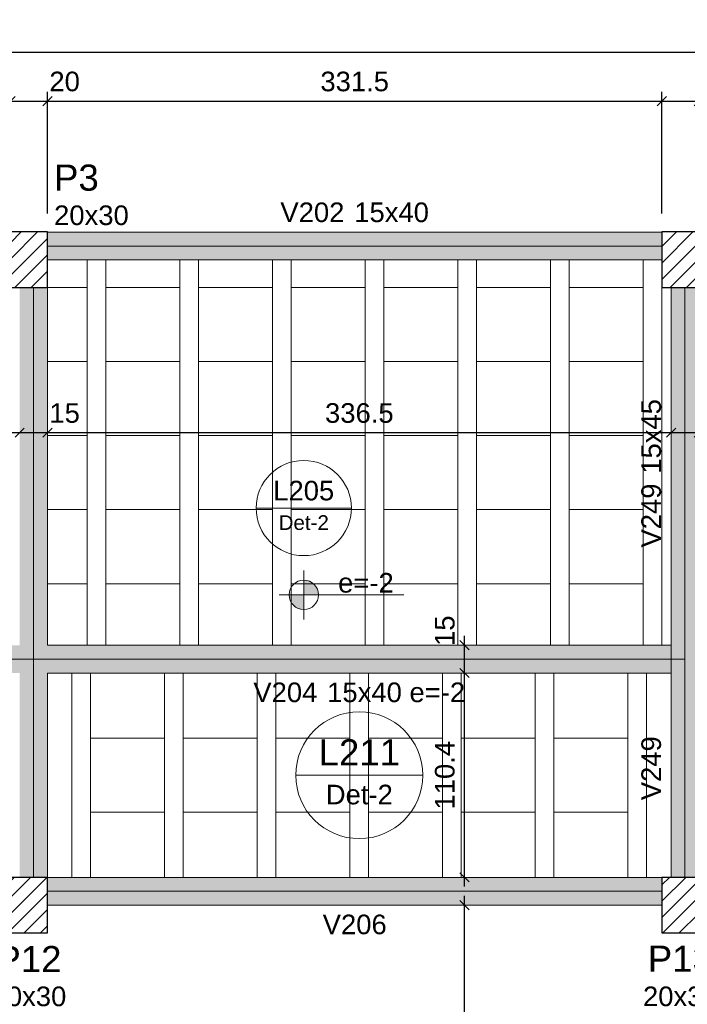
# Model space of a CAD drawing. Header units: millimetres. Extents: x 0 to 119, y 0 to 84.
# Tile 20 of 42: x 31 to 38, y 66 to 76. Entities that reach past the tile are written whole.
import ezdxf

# ---------------------------------------------------------------- set-up
doc = ezdxf.new("R2010")
doc.units = ezdxf.units.MM
doc.header["$MEASUREMENT"] = 0
doc.linetypes.add('NULL', pattern=[0])
doc.layers.get('0').update_dxf_attribs({"lineweight": 18})
for name, color, linetype, lineweight in [('FO-Cotas', 5, 'Continuous', 5), ('FO-Eixos', 5, 'Continuous', 5), ('FO-Hachura pilar que passa', 19, 'Continuous', 5), ('FO-Hachura viga', 43, 'Continuous', 5), ('FO-Hachuras das lajes', 1, 'Continuous', 20), ('FO-Pilares', 4, 'Continuous', 30), ('FO-Textos das lajes', 3, 'Continuous', 20), ('FO-Textos das vigas', 7, 'Continuous', 5), ('FO-Textos dos pilares', 7, 'Continuous', 5), ('FO-Vigas', 1, 'Continuous', 20)]:
    doc.layers.add(name, color=color, linetype=linetype, lineweight=lineweight)
doc.styles.add('Arial', font='txt')
doc.dimstyles.new('UM_50.000000', dxfattribs={"dimtxt": 0.18, "dimasz": 0.1, "dimexe": 0.1, "dimexo": 0.2, "dimgap": 0, "dimtad": 1, "dimtih": 1, "dimtoh": 1, "dimdec": 1, "dimlfac": 50, "dimzin": 0, "dimdsep": 46, "dimtxsty": 'Standard', "dimcen": 0.09, "dimdle": 0.1, "dimadec": 1, "dimazin": 2, "dimtfac": 1, "dimtdec": 4, "dimtofl": 0, "dimtmove": 0, "dimatfit": 3, "dimfxl": 1, "dimtolj": 1, "dimarcsym": 0})

# ---------------------------------------------------------------- blocks, each defined once
blk = doc.blocks.new('_Oblique')
at = {"color": 0, "linetype": 'ByBlock', "lineweight": -2}
blk.add_line((-0.5, -0.5), (0.5, 0.5), dxfattribs=at)
blk = doc.blocks.new('*D10')
at = {"layer": 'Defpoints', "color": 0}
for p in [(30.99, 75.429), (30.59, 74.017), (30.99, 74.017)]:
    blk.add_point(p, dxfattribs=at)
at = {"layer": 'FO-Cotas', "color": 0, "lineweight": -2}
for p, q in [((30.59, 74.217), (30.59, 75.529)), ((30.99, 74.217), (30.99, 75.529)), ((30.49, 75.429), (31.09, 75.429))]:
    blk.add_line(p, q, dxfattribs=at)
at = {"layer": 'FO-Cotas', "color": 0, "lineweight": -2, "xscale": 0.1, "yscale": 0.1, "zscale": 0.1, "rotation": 180}
blk.add_blockref('_Oblique', (30.59, 75.429), dxfattribs=at)
at = {"layer": 'FO-Cotas', "color": 0, "lineweight": -2, "xscale": 0.1, "yscale": 0.1, "zscale": 0.1}
blk.add_blockref('_Oblique', (30.99, 75.429), dxfattribs=at)
at = {"layer": 'FO-Cotas', "color": 7, "insert": (31.175, 75.641), "char_height": 0.2118, "attachment_point": 5, "rotation": 0.0057, "style": 'Arial'}
blk.add_mtext('\\A1;20', dxfattribs=at)
blk = doc.blocks.new('*D11')
at = {"layer": 'Defpoints', "color": 0}
for p in [(37.619, 75.429), (30.99, 74.017), (37.619, 74.017)]:
    blk.add_point(p, dxfattribs=at)
at = {"layer": 'FO-Cotas', "color": 0, "lineweight": -2}
for p, q in [((30.99, 74.217), (30.99, 75.529)), ((37.619, 74.217), (37.619, 75.529)), ((30.89, 75.429), (37.719, 75.429))]:
    blk.add_line(p, q, dxfattribs=at)
at = {"layer": 'FO-Cotas', "color": 0, "lineweight": -2, "xscale": 0.1, "yscale": 0.1, "zscale": 0.1, "rotation": 180}
blk.add_blockref('_Oblique', (30.99, 75.429), dxfattribs=at)
at = {"layer": 'FO-Cotas', "color": 0, "lineweight": -2, "xscale": 0.1, "yscale": 0.1, "zscale": 0.1}
blk.add_blockref('_Oblique', (37.619, 75.429), dxfattribs=at)
at = {"layer": 'FO-Cotas', "color": 7, "insert": (34.305, 75.641), "char_height": 0.2118, "attachment_point": 5, "rotation": 0.0057, "style": 'Arial'}
blk.add_mtext('\\A1;331.5', dxfattribs=at)
blk = doc.blocks.new('*D12')
at = {"layer": 'Defpoints', "color": 0}
for p in [(38.019, 75.429), (37.619, 74.017), (38.019, 74.017)]:
    blk.add_point(p, dxfattribs=at)
at = {"layer": 'FO-Cotas', "color": 0, "lineweight": -2}
for p, q in [((37.619, 74.217), (37.619, 75.529)), ((38.019, 74.217), (38.019, 75.529)), ((37.519, 75.429), (38.119, 75.429))]:
    blk.add_line(p, q, dxfattribs=at)
at = {"layer": 'FO-Cotas', "color": 0, "lineweight": -2, "xscale": 0.1, "yscale": 0.1, "zscale": 0.1, "rotation": 180}
blk.add_blockref('_Oblique', (37.619, 75.429), dxfattribs=at)
at = {"layer": 'FO-Cotas', "color": 0, "lineweight": -2, "xscale": 0.1, "yscale": 0.1, "zscale": 0.1}
blk.add_blockref('_Oblique', (38.019, 75.429), dxfattribs=at)
at = {"layer": 'FO-Cotas', "color": 7, "insert": (38.204, 75.641), "char_height": 0.2118, "attachment_point": 5, "rotation": 0.0057, "style": 'Arial'}
blk.add_mtext('\\A1;20', dxfattribs=at)
blk = doc.blocks.new('*D21')
at = {"layer": 'Defpoints', "color": 0}
for p in [(80.237, 75.959), (10.937, 73.349), (80.237, 73.349)]:
    blk.add_point(p, dxfattribs=at)
at = {"layer": 'FO-Cotas', "color": 0, "lineweight": -2}
for p, q in [((10.937, 73.549), (10.937, 76.059)), ((80.237, 73.549), (80.237, 76.059)), ((10.837, 75.959), (80.337, 75.959))]:
    blk.add_line(p, q, dxfattribs=at)
at = {"layer": 'FO-Cotas', "color": 0, "lineweight": -2, "xscale": 0.1, "yscale": 0.1, "zscale": 0.1, "rotation": 180}
blk.add_blockref('_Oblique', (10.937, 75.959), dxfattribs=at)
at = {"layer": 'FO-Cotas', "color": 0, "lineweight": -2, "xscale": 0.1, "yscale": 0.1, "zscale": 0.1}
blk.add_blockref('_Oblique', (80.237, 75.959), dxfattribs=at)
at = {"layer": 'FO-Cotas', "color": 7, "insert": (45.587, 76.171), "char_height": 0.2118, "attachment_point": 5, "rotation": 0.0057, "style": 'Arial'}
blk.add_mtext('\\A1;3465', dxfattribs=at)
blk = doc.blocks.new('*D137')
at = {"layer": 'Defpoints', "color": 0}
for p in [(27.88, 71.849), (30.69, 71.849), (30.69, 71.849)]:
    blk.add_point(p, dxfattribs=at)
at = {"layer": 'FO-Cotas', "color": 0, "lineweight": -2}
blk.add_line((27.78, 71.849), (30.79, 71.849), dxfattribs=at)
at = {"layer": 'FO-Cotas', "color": 0, "lineweight": -2, "xscale": 0.1, "yscale": 0.1, "zscale": 0.1, "rotation": 180}
blk.add_blockref('_Oblique', (27.88, 71.849), dxfattribs=at)
at = {"layer": 'FO-Cotas', "color": 0, "lineweight": -2, "xscale": 0.1, "yscale": 0.1, "zscale": 0.1}
blk.add_blockref('_Oblique', (30.69, 71.849), dxfattribs=at)
at = {"layer": 'FO-Cotas', "color": 7, "insert": (29.285, 72.06), "char_height": 0.2118, "attachment_point": 5, "rotation": 0.0057, "style": 'Arial'}
blk.add_mtext('\\A1;140.5', dxfattribs=at)
blk = doc.blocks.new('*D138')
at = {"layer": 'Defpoints', "color": 0}
for p in [(30.69, 71.849), (30.99, 71.849), (30.99, 71.849)]:
    blk.add_point(p, dxfattribs=at)
at = {"layer": 'FO-Cotas', "color": 0, "lineweight": -2}
blk.add_line((30.59, 71.849), (31.09, 71.849), dxfattribs=at)
at = {"layer": 'FO-Cotas', "color": 0, "lineweight": -2, "xscale": 0.1, "yscale": 0.1, "zscale": 0.1, "rotation": 180}
blk.add_blockref('_Oblique', (30.69, 71.849), dxfattribs=at)
at = {"layer": 'FO-Cotas', "color": 0, "lineweight": -2, "xscale": 0.1, "yscale": 0.1, "zscale": 0.1}
blk.add_blockref('_Oblique', (30.99, 71.849), dxfattribs=at)
at = {"layer": 'FO-Cotas', "color": 7, "insert": (31.175, 72.06), "char_height": 0.2118, "attachment_point": 5, "rotation": 0.0057, "style": 'Arial'}
blk.add_mtext('\\A1;15', dxfattribs=at)
blk = doc.blocks.new('*D139')
at = {"layer": 'Defpoints', "color": 0}
for p in [(30.99, 71.849), (37.719, 71.849), (37.719, 71.849)]:
    blk.add_point(p, dxfattribs=at)
at = {"layer": 'FO-Cotas', "color": 0, "lineweight": -2}
blk.add_line((30.89, 71.849), (37.819, 71.849), dxfattribs=at)
at = {"layer": 'FO-Cotas', "color": 0, "lineweight": -2, "xscale": 0.1, "yscale": 0.1, "zscale": 0.1, "rotation": 180}
blk.add_blockref('_Oblique', (30.99, 71.849), dxfattribs=at)
at = {"layer": 'FO-Cotas', "color": 0, "lineweight": -2, "xscale": 0.1, "yscale": 0.1, "zscale": 0.1}
blk.add_blockref('_Oblique', (37.719, 71.849), dxfattribs=at)
at = {"layer": 'FO-Cotas', "color": 7, "insert": (34.355, 72.06), "char_height": 0.2118, "attachment_point": 5, "rotation": 0.0057, "style": 'Arial'}
blk.add_mtext('\\A1;336.5', dxfattribs=at)
blk = doc.blocks.new('*D140')
at = {"layer": 'Defpoints', "color": 0}
for p in [(37.719, 71.849), (38.019, 71.849), (38.019, 71.849)]:
    blk.add_point(p, dxfattribs=at)
at = {"layer": 'FO-Cotas', "color": 0, "lineweight": -2}
blk.add_line((37.619, 71.849), (38.119, 71.849), dxfattribs=at)
at = {"layer": 'FO-Cotas', "color": 0, "lineweight": -2, "xscale": 0.1, "yscale": 0.1, "zscale": 0.1, "rotation": 180}
blk.add_blockref('_Oblique', (37.719, 71.849), dxfattribs=at)
at = {"layer": 'FO-Cotas', "color": 0, "lineweight": -2, "xscale": 0.1, "yscale": 0.1, "zscale": 0.1}
blk.add_blockref('_Oblique', (38.019, 71.849), dxfattribs=at)
at = {"layer": 'FO-Cotas', "color": 7, "insert": (38.204, 72.06), "char_height": 0.2118, "attachment_point": 5, "rotation": 0.0057, "style": 'Arial'}
blk.add_mtext('\\A1;15', dxfattribs=at)
blk = doc.blocks.new('*D194')
at = {"layer": 'Defpoints', "color": 0}
for p in [(35.49, 66.746), (35.49, 66.746), (35.49, 38.856)]:
    blk.add_point(p, dxfattribs=at)
at = {"layer": 'FO-Cotas', "color": 0, "lineweight": -2}
blk.add_line((35.49, 38.756), (35.49, 66.846), dxfattribs=at)
at = {"layer": 'FO-Cotas', "color": 0, "lineweight": -2, "xscale": 0.1, "yscale": 0.1, "zscale": 0.1}
for p, rotation in [((35.49, 66.746), 90), ((35.49, 38.856), 270)]:
    blk.add_blockref('_Oblique', p, dxfattribs=dict(at, rotation=rotation))
at = {"layer": 'FO-Cotas', "color": 7, "insert": (35.278, 52.801), "char_height": 0.2118, "attachment_point": 5, "rotation": 90, "style": 'Arial'}
blk.add_mtext('\\A1;1394.5', dxfattribs=at)
blk = doc.blocks.new('*D195')
at = {"layer": 'Defpoints', "color": 0}
for p in [(35.49, 69.253), (35.49, 69.253), (35.49, 67.046)]:
    blk.add_point(p, dxfattribs=at)
at = {"layer": 'FO-Cotas', "color": 0, "lineweight": -2}
blk.add_line((35.49, 66.946), (35.49, 69.353), dxfattribs=at)
at = {"layer": 'FO-Cotas', "color": 0, "lineweight": -2, "xscale": 0.1, "yscale": 0.1, "zscale": 0.1}
for p, rotation in [((35.49, 69.253), 90), ((35.49, 67.046), 270)]:
    blk.add_blockref('_Oblique', p, dxfattribs=dict(at, rotation=rotation))
at = {"layer": 'FO-Cotas', "color": 7, "insert": (35.278, 68.149), "char_height": 0.2118, "attachment_point": 5, "rotation": 90, "style": 'Arial'}
blk.add_mtext('\\A1;110.4', dxfattribs=at)
blk = doc.blocks.new('*D196')
at = {"layer": 'Defpoints', "color": 0}
for p in [(35.49, 69.553), (35.49, 69.553), (35.49, 69.253)]:
    blk.add_point(p, dxfattribs=at)
at = {"layer": 'FO-Cotas', "color": 0, "lineweight": -2}
blk.add_line((35.49, 69.153), (35.49, 69.653), dxfattribs=at)
at = {"layer": 'FO-Cotas', "color": 0, "lineweight": -2, "xscale": 0.1, "yscale": 0.1, "zscale": 0.1}
for p, rotation in [((35.49, 69.553), 90), ((35.49, 69.253), 270)]:
    blk.add_blockref('_Oblique', p, dxfattribs=dict(at, rotation=rotation))
at = {"layer": 'FO-Cotas', "color": 7, "insert": (35.278, 69.71), "char_height": 0.2118, "attachment_point": 5, "rotation": 90, "style": 'Arial'}
blk.add_mtext('\\A1;15', dxfattribs=at)

msp = doc.modelspace()

# ---------------------------------------------------------------- hatches: boundary and pattern name
at = {"layer": 'FO-Hachura pilar que passa', "linetype": 'Continuous'}
h = msp.add_hatch(dxfattribs=at)
h.set_pattern_fill('ANSI31', color=19, style=0)
h.paths.add_polyline_path([(30.59, 73.4173), (30.79, 73.4173), (30.99, 73.4173), (30.99, 73.7173), (30.99, 74.0173), (30.79, 74.0173), (30.59, 74.0173), (30.59, 73.7173)])
h = msp.add_hatch(dxfattribs=at)
h.set_pattern_fill('ANSI31', color=19, style=0)
h.paths.add_polyline_path([(37.619, 73.4173), (37.819, 73.4173), (38.019, 73.4173), (38.019, 73.7173), (38.019, 74.0173), (37.819, 74.0173), (37.619, 74.0173), (37.619, 73.7173)])
h = msp.add_hatch(dxfattribs=at)
h.set_pattern_fill('ANSI31', color=19, style=0)
h.paths.add_polyline_path([(30.59, 66.4457), (30.79, 66.4457), (30.99, 66.4457), (30.99, 66.7457), (30.99, 67.0457), (30.79, 67.0457), (30.59, 67.0457), (30.59, 66.7457)])
h = msp.add_hatch(dxfattribs=at)
h.set_pattern_fill('ANSI31', color=19, style=0)
h.paths.add_polyline_path([(37.619, 66.4457), (37.819, 66.4457), (38.019, 66.4457), (38.019, 66.7457), (38.019, 67.0457), (37.819, 67.0457), (37.619, 67.0457), (37.619, 66.7457)])
at = {"layer": 'FO-Hachura viga', "linetype": 'Continuous'}
for points in [[(37.619, 74.0145), (37.619, 74.0145), (30.9902, 74.0145), (30.9902, 73.7145), (37.619, 73.7145), (37.619, 74.0145)], [(30.99, 69.5525), (30.99, 69.5525), (30.99, 73.4173), (30.6902, 73.4173), (30.6902, 69.5525), (30.8402, 69.4025), (30.99, 69.5525)], [(38.019, 73.4173), (38.019, 73.4173), (37.7192, 73.4173), (37.7192, 69.4025), (38.019, 69.4025), (38.019, 73.4173)], [(30.8402, 69.4025), (30.8402, 69.4025), (30.6902, 69.5525), (27.7302, 69.5525), (27.7302, 69.2525), (30.6902, 69.2525), (30.8402, 69.4025)], [(37.869, 69.4025), (37.869, 69.4025), (37.7192, 69.5525), (30.99, 69.5525), (30.8402, 69.4025), (30.9902, 69.2525), (37.719, 69.2525), (37.869, 69.4025)], [(30.9902, 69.2525), (30.9902, 69.2525), (30.8402, 69.4025), (30.6902, 69.2525), (30.6902, 67.0457), (30.9902, 67.0457), (30.9902, 69.2525)], [(38.0192, 69.4025), (38.0192, 69.4025), (37.719, 69.4025), (37.719, 67.0457), (38.0192, 67.0457), (38.0192, 69.4025)], [(37.619, 67.0457), (37.619, 67.0457), (30.9902, 67.0457), (30.9902, 66.7457), (37.619, 66.7457), (37.619, 67.0457)]]:
    msp.add_hatch(color=43, dxfattribs=at).paths.add_polyline_path(points)
at = {"layer": 'FO-Textos das lajes', "linetype": 'Continuous'}
for points in [[(33.7555, 70.0969), (33.9143, 70.0969), (33.9089, 70.138), (33.8931, 70.1763), (33.8678, 70.2092), (33.8349, 70.2345), (33.7966, 70.2503), (33.7555, 70.2558), (33.7555, 70.0969)], [(33.7555, 70.0969), (33.5966, 70.0969), (33.602, 70.0558), (33.6179, 70.0175), (33.6432, 69.9846), (33.6761, 69.9593), (33.7144, 69.9435), (33.7555, 69.9381), (33.7555, 70.0969)]]:
    msp.add_hatch(color=3, dxfattribs=at).paths.add_polyline_path(points)

# ---------------------------------------------------------------- linework, layer by layer
at = {"layer": 'FO-Eixos'}
for p, q in [((30.99, 73.8645), (37.619, 73.8645)), ((30.84, 69.4027), (30.84, 73.4173)), ((37.869, 69.4027), (37.869, 73.4173)), ((27.73, 69.4027), (30.84, 69.4027)), ((30.84, 67.0457), (30.84, 69.4027)), ((30.84, 69.4027), (37.869, 69.4027)), ((37.869, 67.0457), (37.869, 69.4027)), ((30.99, 66.8957), (37.619, 66.8957))]:
    msp.add_line(p, q, dxfattribs=at)
for points in [[(30.99, 72.6175), (31.419, 72.6175), (31.419, 73.4175), (30.99, 73.4175)], [(30.99, 71.8175), (31.419, 71.8175), (31.419, 72.6175), (30.99, 72.6175)], [(30.99, 71.0175), (31.419, 71.0175), (31.419, 71.8175), (30.99, 71.8175)], [(30.99, 70.2175), (31.419, 70.2175), (31.419, 71.0175), (30.99, 71.0175)], [(31.419, 69.5525), (31.419, 70.2175), (30.99, 70.2175)], [(32.419, 69.5525), (32.419, 70.2175), (31.619, 70.2175), (31.619, 69.5525)], [(33.419, 69.5525), (33.419, 70.2175), (32.619, 70.2175), (32.619, 69.5525)], [(34.419, 69.5525), (34.419, 70.2175), (33.619, 70.2175), (33.619, 69.5525)], [(35.419, 69.5525), (35.419, 70.2175), (34.619, 70.2175), (34.619, 69.5525)], [(36.419, 69.5525), (36.419, 70.2175), (35.619, 70.2175), (35.619, 69.5525)], [(37.419, 69.5525), (37.419, 70.2175), (36.619, 70.2175), (36.619, 69.5525)], [(31.454, 69.2525), (31.454, 68.5495), (32.254, 68.5495), (32.254, 69.2525)], [(32.455, 69.2525), (32.455, 68.5495), (33.254, 68.5495), (33.254, 69.2525)], [(33.455, 69.2525), (33.455, 68.5495), (34.254, 68.5495), (34.254, 69.2525)], [(34.455, 69.2525), (34.455, 68.5495), (35.254, 68.5495), (35.254, 69.2525)], [(35.455, 69.2525), (35.455, 68.5495), (36.254, 68.5495), (36.254, 69.2525)], [(36.455, 69.2525), (36.455, 68.5495), (37.254, 68.5495), (37.254, 69.2525)], [(32.254, 67.0455), (32.254, 67.7495), (31.454, 67.7495), (31.454, 67.0455)], [(33.254, 67.0455), (33.254, 67.7495), (32.455, 67.7495), (32.455, 67.0455)], [(34.254, 67.0455), (34.254, 67.7495), (33.455, 67.7495), (33.455, 67.0455)], [(35.254, 67.0455), (35.254, 67.7495), (34.455, 67.7495), (34.455, 67.0455)], [(36.254, 67.0455), (36.254, 67.7495), (35.455, 67.7495), (35.455, 67.0455)], [(37.254, 67.0455), (37.254, 67.7495), (36.455, 67.7495), (36.455, 67.0455)]]:
    msp.add_lwpolyline(points, dxfattribs=at)
for points in [[(32.419, 72.6175), (32.419, 73.4175), (31.619, 73.4175), (31.619, 72.6175), (32.419, 72.6175)], [(33.419, 72.6175), (33.419, 73.4175), (32.619, 73.4175), (32.619, 72.6175), (33.419, 72.6175)], [(34.419, 72.6175), (34.419, 73.4175), (33.619, 73.4175), (33.619, 72.6175), (34.419, 72.6175)], [(35.419, 72.6175), (35.419, 73.4175), (34.619, 73.4175), (34.619, 72.6175), (35.419, 72.6175)], [(36.419, 72.6175), (36.419, 73.4175), (35.619, 73.4175), (35.619, 72.6175), (36.419, 72.6175)], [(37.419, 72.6175), (37.419, 73.4175), (36.619, 73.4175), (36.619, 72.6175), (37.419, 72.6175)], [(32.419, 71.8175), (32.419, 72.6175), (31.619, 72.6175), (31.619, 71.8175), (32.419, 71.8175)], [(33.419, 71.8175), (33.419, 72.6175), (32.619, 72.6175), (32.619, 71.8175), (33.419, 71.8175)], [(34.419, 71.8175), (34.419, 72.6175), (33.619, 72.6175), (33.619, 71.8175), (34.419, 71.8175)], [(35.419, 71.8175), (35.419, 72.6175), (34.619, 72.6175), (34.619, 71.8175), (35.419, 71.8175)], [(36.419, 71.8175), (36.419, 72.6175), (35.619, 72.6175), (35.619, 71.8175), (36.419, 71.8175)], [(37.419, 71.8175), (37.419, 72.6175), (36.619, 72.6175), (36.619, 71.8175), (37.419, 71.8175)], [(32.419, 71.0175), (32.419, 71.8175), (31.619, 71.8175), (31.619, 71.0175), (32.419, 71.0175)], [(33.419, 71.0175), (33.419, 71.8175), (32.619, 71.8175), (32.619, 71.0175), (33.419, 71.0175)], [(34.419, 71.0175), (34.419, 71.8175), (33.619, 71.8175), (33.619, 71.0175), (34.419, 71.0175)], [(35.419, 71.0175), (35.419, 71.8175), (34.619, 71.8175), (34.619, 71.0175), (35.419, 71.0175)], [(36.419, 71.0175), (36.419, 71.8175), (35.619, 71.8175), (35.619, 71.0175), (36.419, 71.0175)], [(37.419, 71.0175), (37.419, 71.8175), (36.619, 71.8175), (36.619, 71.0175), (37.419, 71.0175)], [(32.419, 70.2175), (32.419, 71.0175), (31.619, 71.0175), (31.619, 70.2175), (32.419, 70.2175)], [(33.419, 70.2175), (33.419, 71.0175), (32.619, 71.0175), (32.619, 70.2175), (33.419, 70.2175)], [(34.419, 70.2175), (34.419, 71.0175), (33.619, 71.0175), (33.619, 70.2175), (34.419, 70.2175)], [(35.419, 70.2175), (35.419, 71.0175), (34.619, 71.0175), (34.619, 70.2175), (35.419, 70.2175)], [(36.419, 70.2175), (36.419, 71.0175), (35.619, 71.0175), (35.619, 70.2175), (36.419, 70.2175)], [(37.419, 70.2175), (37.419, 71.0175), (36.619, 71.0175), (36.619, 70.2175), (37.419, 70.2175)], [(32.254, 67.7495), (32.254, 68.5495), (31.454, 68.5495), (31.454, 67.7495), (32.254, 67.7495)], [(33.254, 67.7495), (33.254, 68.5495), (32.455, 68.5495), (32.455, 67.7495), (33.254, 67.7495)], [(34.254, 67.7495), (34.254, 68.5495), (33.455, 68.5495), (33.455, 67.7495), (34.254, 67.7495)], [(35.254, 67.7495), (35.254, 68.5495), (34.455, 68.5495), (34.455, 67.7495), (35.254, 67.7495)], [(36.254, 67.7495), (36.254, 68.5495), (35.455, 68.5495), (35.455, 67.7495), (36.254, 67.7495)], [(37.254, 67.7495), (37.254, 68.5495), (36.455, 68.5495), (36.455, 67.7495), (37.254, 67.7495)]]:
    msp.add_lwpolyline(points, close=True, dxfattribs=at)
at = {"layer": 'FO-Hachuras das lajes'}
for p, q in [((31.419, 73.4175), (31.419, 73.7145)), ((31.619, 73.4175), (31.619, 73.7145)), ((32.419, 73.4175), (32.419, 73.7145)), ((32.619, 73.4175), (32.619, 73.7145)), ((33.419, 73.4175), (33.419, 73.7145)), ((33.619, 73.4175), (33.619, 73.7145)), ((34.419, 73.4175), (34.419, 73.7145)), ((34.619, 73.4175), (34.619, 73.7145)), ((35.419, 73.4175), (35.419, 73.7145)), ((35.619, 73.4175), (35.619, 73.7145)), ((36.419, 73.4175), (36.419, 73.7145)), ((36.619, 73.4175), (36.619, 73.7145)), ((37.419, 73.4175), (37.419, 73.7145)), ((37.619, 73.4175), (37.619, 73.7145)), ((31.419, 69.5525), (31.419, 73.4175)), ((31.619, 69.5525), (31.619, 73.4175)), ((32.419, 69.5525), (32.419, 73.4175)), ((32.619, 69.5525), (32.619, 73.4175)), ((33.419, 69.5525), (33.419, 73.4175)), ((33.619, 69.5525), (33.619, 73.4175)), ((34.419, 69.5525), (34.419, 73.4175)), ((34.619, 69.5525), (34.619, 73.4175)), ((35.419, 69.5525), (35.419, 73.4175)), ((35.619, 69.5525), (35.619, 73.4175)), ((36.419, 69.5525), (36.419, 73.4175)), ((36.619, 69.5525), (36.619, 73.4175)), ((37.419, 69.5525), (37.419, 73.4175)), ((37.619, 69.5525), (37.619, 73.4175)), ((31.254, 67.0455), (31.254, 69.2525)), ((31.454, 67.0455), (31.454, 69.2525)), ((32.254, 67.0455), (32.254, 69.2525)), ((32.455, 67.0455), (32.455, 69.2525)), ((33.254, 67.0455), (33.254, 69.2525)), ((33.455, 67.0455), (33.455, 69.2525)), ((34.254, 67.0455), (34.254, 69.2525)), ((34.455, 67.0455), (34.455, 69.2525)), ((35.254, 67.0455), (35.254, 69.2525)), ((35.455, 67.0455), (35.455, 69.2525)), ((36.254, 67.0455), (36.254, 69.2525)), ((36.455, 67.0455), (36.455, 69.2525)), ((37.254, 67.0455), (37.254, 69.2525)), ((37.455, 67.0455), (37.455, 69.2525))]:
    msp.add_line(p, q, dxfattribs=at)
at = {"layer": 'FO-Pilares'}
for points in [[(30.59, 73.4173), (30.79, 73.4173), (30.99, 73.4173), (30.99, 73.7173), (30.99, 74.0173), (30.79, 74.0173), (30.59, 74.0173), (30.59, 73.7173), (30.59, 73.4173)], [(37.619, 73.4173), (37.819, 73.4173), (38.019, 73.4173), (38.019, 73.7173), (38.019, 74.0173), (37.819, 74.0173), (37.619, 74.0173), (37.619, 73.7173), (37.619, 73.4173)], [(30.59, 66.4457), (30.79, 66.4457), (30.99, 66.4457), (30.99, 66.7457), (30.99, 67.0457), (30.79, 67.0457), (30.59, 67.0457), (30.59, 66.7457), (30.59, 66.4457)], [(37.619, 66.4457), (37.819, 66.4457), (38.019, 66.4457), (38.019, 66.7457), (38.019, 67.0457), (37.819, 67.0457), (37.619, 67.0457), (37.619, 66.7457), (37.619, 66.4457)]]:
    msp.add_lwpolyline(points, close=True, dxfattribs=at)
at = {"layer": 'FO-Textos das lajes'}
for p, q in [((33.2414, 71.0346), (34.2695, 71.0346)), ((33.7555, 70.3617), (33.7555, 69.8322)), ((33.4907, 70.0969), (34.0202, 70.0969)), ((34.0202, 70.0969), (34.834, 70.0969)), ((33.6691, 68.1492), (35.0399, 68.1492))]:
    msp.add_line(p, q, dxfattribs=at)
for centre, radius in [((33.7555, 71.0346), 0.5141), ((33.7555, 70.0969), 0.1588), ((34.3545, 68.1492), 0.6854)]:
    msp.add_circle(centre, radius, dxfattribs=at)
at = {"layer": 'FO-Vigas'}
for p, q in [((30.99, 74.0145), (37.619, 74.0145)), ((30.99, 73.7145), (37.619, 73.7145)), ((30.99, 69.5527), (30.99, 73.4173)), ((37.719, 69.4027), (37.719, 73.4173)), ((30.99, 69.5527), (37.719, 69.5527)), ((37.719, 67.0457), (37.719, 69.4027)), ((30.99, 67.0457), (30.99, 69.2527)), ((30.99, 69.2527), (37.719, 69.2527)), ((30.99, 67.0457), (37.619, 67.0457)), ((30.99, 66.7457), (37.619, 66.7457))]:
    msp.add_line(p, q, dxfattribs=at)

# ---------------------------------------------------------------- texts
at = {"layer": 'FO-Textos das lajes', "linetype": 'NULL', "line_spacing_factor": 0.798, "style": 'Arial'}
for s, insert, char_height, width, attachment_point in [('L205', (33.755, 71.1144), 0.2118, 1.290273, 8), ('Det-2', (33.755, 70.7959), 0.15885, 1.075937, 8), ('e=-2', (34.126, 70.1184), 0.2118, 1.176992, 7), ('L211', (34.355, 68.2547), 0.2824, 1.735195, 8), ('Det-2', (34.355, 67.8314), 0.2118, 1.418281, 8)]:
    msp.add_mtext(s, dxfattribs=dict(at, insert=insert, char_height=char_height, width=width, attachment_point=attachment_point))
at = {"layer": 'FO-Textos das vigas', "linetype": 'NULL', "char_height": 0.2118, "line_spacing_factor": 0.798, "style": 'Arial'}
for s, insert, width, attachment_point in [('V202', (34.194, 74.1204), 1.354561, 9), ('15x40', (34.3, 74.1204), 1.580273, 7), ('V204', (33.902, 68.9354), 1.354561, 9), ('15x40 e=-2', (34.008, 68.9354), 2.918408, 7), ('V206', (34.305, 66.4284), 1.354561, 8)]:
    msp.add_mtext(s, dxfattribs=dict(at, insert=insert, width=width, attachment_point=attachment_point))
at = {"layer": 'FO-Textos das vigas', "linetype": 'NULL', "char_height": 0.2118, "rotation": 90.00021, "line_spacing_factor": 0.798, "style": 'Arial'}
for s, insert, width, attachment_point in [('15x45', (37.6131, 71.4055), 1.580273, 7), ('V249', (37.6131, 71.2995), 1.354561, 9), ('V249', (37.6131, 68.2245), 1.354561, 8)]:
    msp.add_mtext(s, dxfattribs=dict(at, insert=insert, width=width, attachment_point=attachment_point))
at = {"layer": 'FO-Textos dos pilares', "linetype": 'NULL', "line_spacing_factor": 0.798, "style": 'Arial'}
for s, insert, char_height, width, attachment_point in [('P3', (31.061, 74.4587), 0.2824, 0.954053, 7), ('20x30', (31.061, 74.0884), 0.2118, 1.580273, 7), ('P12', (30.79, 66.0217), 0.2824, 1.387852, 8), ('P13', (37.819, 66.0217), 0.2824, 1.387852, 8), ('20x30', (30.79, 65.6514), 0.2118, 1.580273, 8), ('20x30', (37.819, 65.6514), 0.2118, 1.580273, 8)]:
    msp.add_mtext(s, dxfattribs=dict(at, insert=insert, char_height=char_height, width=width, attachment_point=attachment_point))

# ---------------------------------------------------------------- dimensions: what is measured, and where the dimension line sits
at = {"layer": 'FO-Cotas'}
for base, p1, p2, override, picture, middle, turn in [((80.2372, 75.9588), (10.9366, 73.3485), (80.2372, 73.3485), {"dimtxt": 0.2118, "dimasz": 0.1, "dimexe": 0.1, "dimexo": 0.2, "dimtad": 1, "dimtih": 0, "dimtoh": 0, "dimdec": 1, "dimlfac": 50, "dimzin": 8, "dimtxsty": 'Arial', "dimblk": 'Oblique', "dimblk1": 'Oblique', "dimblk2": 'Oblique', "dimsah": 1, "dimdle": 0.1, "dimse1": 0, "dimse2": 0, "dimclrt": 7, "dimadec": 1, "dimazin": 3, "dimtmove": 2, "dimldrblk": 'Oblique'}, '*D21', (45.5869, 76.1706), 0.00573), ((30.99, 75.4293), (30.59, 74.0173), (30.99, 74.0173), {"dimtxt": 0.2118, "dimasz": 0.1, "dimexe": 0.1, "dimexo": 0.2, "dimtad": 1, "dimtih": 0, "dimtoh": 0, "dimdec": 1, "dimlfac": 50, "dimzin": 8, "dimtxsty": 'Arial', "dimblk": 'Oblique', "dimblk1": 'Oblique', "dimblk2": 'Oblique', "dimsah": 1, "dimdle": 0.1, "dimse1": 0, "dimse2": 0, "dimclrt": 7, "dimadec": 1, "dimazin": 3, "dimtmove": 2, "dimldrblk": 'Oblique'}, '*D10', (31.1753, 75.6411), 0.00573), ((37.6190433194, 75.4293160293), (30.9900433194, 74.0173160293), (37.6190433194, 74.0173160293), {"dimtxt": 0.2118, "dimasz": 0.1, "dimexe": 0.1, "dimexo": 0.2, "dimtad": 1, "dimtih": 0, "dimtoh": 0, "dimdec": 1, "dimlfac": 50, "dimzin": 8, "dimtxsty": 'Arial', "dimblk": 'Oblique', "dimblk1": 'Oblique', "dimblk2": 'Oblique', "dimsah": 1, "dimdle": 0.1, "dimse1": 0, "dimse2": 0, "dimclrt": 7, "dimadec": 1, "dimazin": 3, "dimtmove": 2, "dimldrblk": 'Oblique'}, '*D11', (34.3045433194, 75.6411160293), 0.005729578), ((38.019, 75.4293), (37.619, 74.0173), (38.019, 74.0173), {"dimtxt": 0.2118, "dimasz": 0.1, "dimexe": 0.1, "dimexo": 0.2, "dimtad": 1, "dimtih": 0, "dimtoh": 0, "dimdec": 1, "dimlfac": 50, "dimzin": 8, "dimtxsty": 'Arial', "dimblk": 'Oblique', "dimblk1": 'Oblique', "dimblk2": 'Oblique', "dimsah": 1, "dimdle": 0.1, "dimse1": 0, "dimse2": 0, "dimclrt": 7, "dimadec": 1, "dimazin": 3, "dimtmove": 2, "dimldrblk": 'Oblique'}, '*D12', (38.2043, 75.6411), 0.00573), ((30.69, 71.8485), (27.88, 71.8485), (30.69, 71.8485), {"dimtxt": 0.2118, "dimasz": 0.1, "dimexe": 0.1, "dimexo": 0.2, "dimtad": 1, "dimtih": 0, "dimtoh": 0, "dimdec": 1, "dimlfac": 50, "dimzin": 8, "dimtxsty": 'Arial', "dimblk": 'Oblique', "dimblk1": 'Oblique', "dimblk2": 'Oblique', "dimsah": 1, "dimdle": 0.1, "dimse1": 1, "dimse2": 1, "dimclrt": 7, "dimadec": 1, "dimazin": 3, "dimtmove": 2, "dimldrblk": 'Oblique'}, '*D137', (29.285, 72.0603), 0.00573), ((30.99, 71.8485), (30.69, 71.8485), (30.99, 71.8485), {"dimtxt": 0.2118, "dimasz": 0.1, "dimexe": 0.1, "dimexo": 0.2, "dimtad": 1, "dimtih": 0, "dimtoh": 0, "dimdec": 1, "dimlfac": 50, "dimzin": 8, "dimtxsty": 'Arial', "dimblk": 'Oblique', "dimblk1": 'Oblique', "dimblk2": 'Oblique', "dimsah": 1, "dimdle": 0.1, "dimse1": 1, "dimse2": 1, "dimclrt": 7, "dimadec": 1, "dimazin": 3, "dimtmove": 2, "dimldrblk": 'Oblique'}, '*D138', (31.1753, 72.0603), 0.00573), ((37.7190433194, 71.8485160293), (30.9900433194, 71.8485160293), (37.7190433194, 71.8485160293), {"dimtxt": 0.2118, "dimasz": 0.1, "dimexe": 0.1, "dimexo": 0.2, "dimtad": 1, "dimtih": 0, "dimtoh": 0, "dimdec": 1, "dimlfac": 50, "dimzin": 8, "dimtxsty": 'Arial', "dimblk": 'Oblique', "dimblk1": 'Oblique', "dimblk2": 'Oblique', "dimsah": 1, "dimdle": 0.1, "dimse1": 1, "dimse2": 1, "dimclrt": 7, "dimadec": 1, "dimazin": 3, "dimtmove": 2, "dimldrblk": 'Oblique'}, '*D139', (34.3545433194, 72.0603160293), 0.005729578), ((38.019, 71.8485), (37.719, 71.8485), (38.019, 71.8485), {"dimtxt": 0.2118, "dimasz": 0.1, "dimexe": 0.1, "dimexo": 0.2, "dimtad": 1, "dimtih": 0, "dimtoh": 0, "dimdec": 1, "dimlfac": 50, "dimzin": 8, "dimtxsty": 'Arial', "dimblk": 'Oblique', "dimblk1": 'Oblique', "dimblk2": 'Oblique', "dimsah": 1, "dimdle": 0.1, "dimse1": 1, "dimse2": 1, "dimclrt": 7, "dimadec": 1, "dimazin": 3, "dimtmove": 2, "dimldrblk": 'Oblique'}, '*D140', (38.2043, 72.0603), 0.00573)]:
    dim = msp.add_linear_dim(base=base, p1=p1, p2=p2, dimstyle='UM_50.000000', override=override, dxfattribs=at)
    dim.commit()
    dim.dimension.update_dxf_attribs({"geometry": picture, "text_midpoint": middle, "dimtype": 160, "text_rotation": turn})
for base, p1, p2, picture, middle in [((35.49, 69.5527), (35.49, 69.2527), (35.49, 69.5527), '*D196', (35.2782, 69.71)), ((35.4900433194, 69.2527160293), (35.4900433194, 67.0457160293), (35.4900433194, 69.2527160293), '*D195', (35.2782433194, 68.1492160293)), ((35.49, 66.7457), (35.49, 38.8555), (35.49, 66.7457), '*D194', (35.2782, 52.8006))]:
    dim = msp.add_linear_dim(base=base, p1=p1, p2=p2, angle=90, dimstyle='UM_50.000000', override={"dimtxt": 0.2118, "dimasz": 0.1, "dimexe": 0.1, "dimexo": 0.2, "dimtad": 1, "dimtih": 0, "dimtoh": 0, "dimdec": 1, "dimlfac": 50, "dimzin": 8, "dimtxsty": 'Arial', "dimblk": 'Oblique', "dimblk1": 'Oblique', "dimblk2": 'Oblique', "dimsah": 1, "dimdle": 0.1, "dimse1": 1, "dimse2": 1, "dimclrt": 7, "dimadec": 1, "dimazin": 3, "dimtmove": 2, "dimldrblk": 'Oblique'}, dxfattribs=at)
    dim.commit()
    dim.dimension.update_dxf_attribs({"geometry": picture, "text_midpoint": middle, "dimtype": 160, "text_rotation": 90})

doc.saveas('drawing.dxf')
